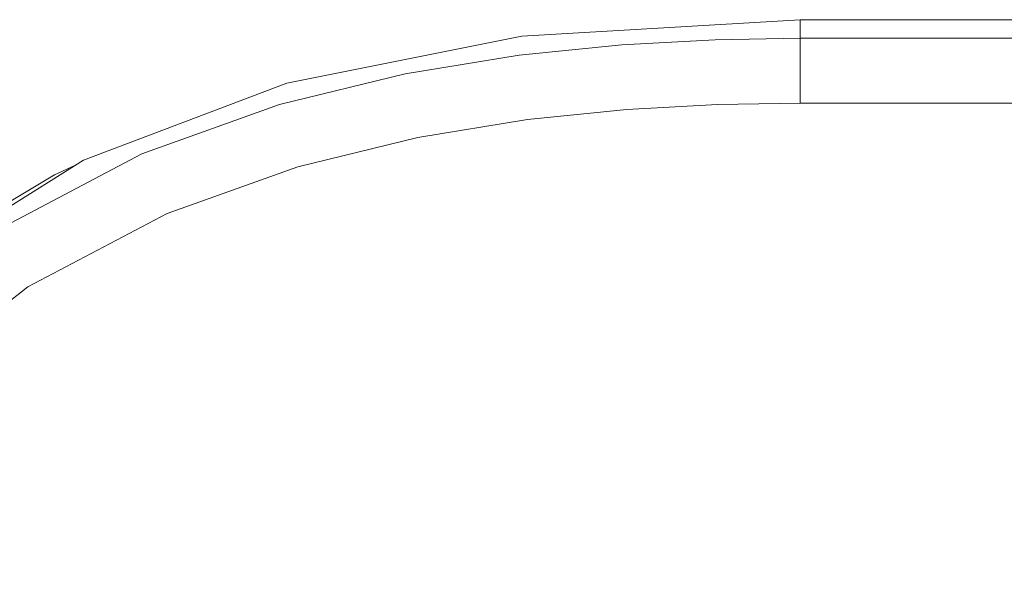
# Model space of a CAD drawing. Header units: millimetres. Extents: x 3925 to 5043, y -86 to 778.
# Tile 92 of 164: x 4362.88 to 4372.3, y 517.22 to 522.54. Entities that reach past the tile are written whole.
import ezdxf

# ---------------------------------------------------------------- set-up
doc = ezdxf.new("R2010")
doc.units = ezdxf.units.MM
doc.header["$LTSCALE"] = 46.255
doc.layers.add('H30K-REAR-CODXF_CONTINUOUS_LINE', color=7, linetype='CONTINUOUS')
doc.layers.add('H30K-TOP-COVDXF_CONTINUOUS_LINE', color=7, linetype='CONTINUOUS')

msp = doc.modelspace()

# ---------------------------------------------------------------- linework, layer by layer
at = {"layer": 'H30K-REAR-CODXF_CONTINUOUS_LINE', "color": 7, "linetype": 'Continuous', "lineweight": 0}
msp.add_lwpolyline([(4361.4736, 519.8846), (4362.2841, 520.5028), (4363.2122, 521.0583), (4363.4131, 521.1512)], dxfattribs=at)
at = {"layer": 'H30K-TOP-COVDXF_CONTINUOUS_LINE', "color": 7, "linetype": 'Continuous', "lineweight": 0}
for p, q in [((4370.3456, 522.5442), (4479.0956, 522.5442)), ((4370.3456, 521.7456), (4370.3456, 522.5442)), ((4479.0956, 522.366), (4370.3456, 522.366)), ((4479.0956, 521.7456), (4370.3456, 521.7456))]:
    msp.add_line(p, q, dxfattribs=at)
for points in [[(4370.3456, 522.5442), (4367.6832, 522.3863), (4365.4341, 521.9367), (4363.4887, 521.1987), (4361.7415, 520.1011), (4360.2734, 518.629), (4359.1838, 516.8863), (4358.4509, 514.948), (4358.0033, 512.7047), (4357.8456, 510.0442)], [(4370.3456, 522.366), (4369.5324, 522.3524), (4368.6406, 522.3036), (4367.656, 522.2031), (4366.5666, 522.0254), (4365.3646, 521.7312), (4364.0463, 521.2587), (4362.6243, 520.5108), (4361.1985, 519.3883), (4360.0161, 517.9747), (4359.2115, 516.5261), (4358.7025, 515.1714), (4358.388, 513.9395), (4358.1992, 512.8288), (4358.092, 511.8244), (4358.0391, 510.9046), (4358.0238, 510.0442)], [(4370.3456, 521.7456), (4369.5536, 521.7324), (4368.6877, 521.6851), (4367.7356, 521.5879), (4366.6877, 521.417), (4365.5395, 521.136), (4364.2911, 520.6887), (4362.9573, 519.9874), (4361.6302, 518.9427), (4360.5303, 517.6277), (4359.7768, 516.2707), (4359.2955, 514.9893), (4358.9955, 513.8135), (4358.814, 512.7458), (4358.7104, 511.775), (4358.659, 510.8822), (4358.6441, 510.0442)]]:
    msp.add_lwpolyline(points, dxfattribs=at)

doc.saveas('drawing.dxf')
